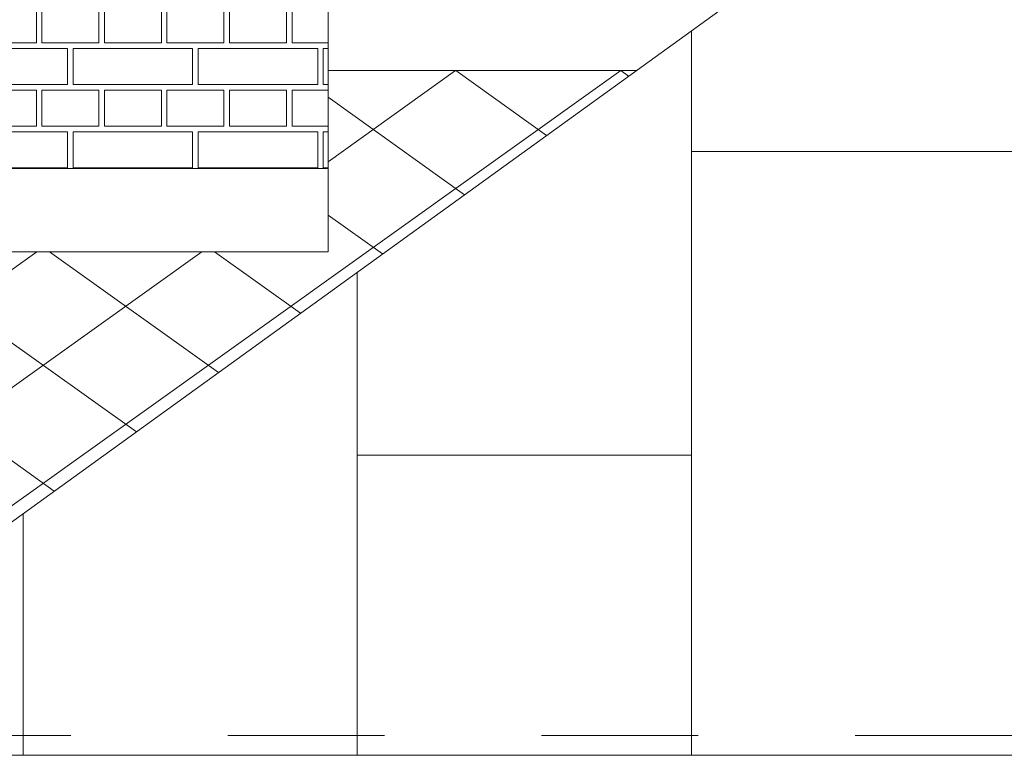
# Model space of a CAD drawing. Extents: x -396299 to -11759, y -15022 to 18278.
# Tile 197 of 205: x -41504 to -39732, y 10869 to 12192. Entities that reach past the tile are written whole.
import ezdxf

# ---------------------------------------------------------------- set-up
doc = ezdxf.new("R2010")
doc.units = 0
doc.header["$MEASUREMENT"] = 0
doc.linetypes.add('Dashed', pattern=[564.444447, 282.222223, -282.222223])
for name, color, linetype, lineweight, true_color in [('A-Opisy_Nr_Pióra__88', 7, 'Continuous', 20, 0xfd4435), ('Arch kolorystyka_Nr_Pióra__102', 7, 'Continuous', 13, 0xcccccc), ('arch wypelnienia_Nr_Pióra__2', 7, 'Continuous', 13, 0x7f7f7f)]:
    doc.layers.add(name, color=color, linetype=linetype, lineweight=lineweight, true_color=true_color)
doc.layers.add('INWENT DACH_Nr_Pióra__21', color=7, linetype='Continuous', lineweight=13)

# ---------------------------------------------------------------- blocks, each defined once
blk = doc.blocks.new('*X12')
at = {"layer": 'Arch kolorystyka_Nr_Pióra__102', "linetype": 'Continuous'}
for p, q in [((-41473.7, 12215.6), (-41473.7, 12150.6)), ((-41463.7, 12215.6), (-41463.7, 12150.6)), ((-41361.2, 12215.6), (-41361.2, 12150.6)), ((-41351.2, 12215.6), (-41351.2, 12150.6)), ((-41248.7, 12215.6), (-41248.7, 12150.6)), ((-41238.7, 12215.6), (-41238.7, 12150.6)), ((-41136.2, 12215.6), (-41136.2, 12150.6)), ((-41126.2, 12215.6), (-41126.2, 12150.6)), ((-41023.7, 12215.6), (-41023.7, 12150.6)), ((-41013.7, 12215.6), (-41013.7, 12150.6)), ((-41417.5, 12140.6), (-41632.5, 12140.6)), ((-41576.2, 12150.6), (-41473.7, 12150.6)), ((-41463.7, 12150.6), (-41361.2, 12150.6)), ((-41417.5, 12075.6), (-41417.5, 12140.6)), ((-41192.5, 12140.6), (-41407.5, 12140.6)), ((-41407.5, 12075.6), (-41407.5, 12140.6)), ((-41351.2, 12150.6), (-41248.7, 12150.6)), ((-41238.7, 12150.6), (-41136.2, 12150.6)), ((-41192.5, 12075.6), (-41192.5, 12140.6)), ((-40967.5, 12140.6), (-41182.5, 12140.6)), ((-41182.5, 12075.6), (-41182.5, 12140.6)), ((-41126.2, 12150.6), (-41023.7, 12150.6)), ((-41013.7, 12150.6), (-40948.7, 12150.6)), ((-40967.5, 12075.6), (-40967.5, 12140.6)), ((-40948.7, 12140.6), (-40957.5, 12140.6)), ((-40957.5, 12075.6), (-40957.5, 12140.6)), ((-41632.5, 12075.6), (-41417.5, 12075.6)), ((-41576.2, 12065.6), (-41473.7, 12065.6)), ((-41473.7, 12065.6), (-41473.7, 12000.6)), ((-41463.7, 12065.6), (-41463.7, 12000.6)), ((-41463.7, 12065.6), (-41361.2, 12065.6)), ((-41407.5, 12075.6), (-41192.5, 12075.6)), ((-41361.2, 12065.6), (-41361.2, 12000.6)), ((-41351.2, 12065.6), (-41351.2, 12000.6)), ((-41351.2, 12065.6), (-41248.7, 12065.6)), ((-41248.7, 12065.6), (-41248.7, 12000.6)), ((-41238.7, 12065.6), (-41238.7, 12000.6)), ((-41238.7, 12065.6), (-41136.2, 12065.6)), ((-41182.5, 12075.6), (-40967.5, 12075.6)), ((-41136.2, 12065.6), (-41136.2, 12000.6)), ((-41126.2, 12065.6), (-41126.2, 12000.6)), ((-41126.2, 12065.6), (-41023.7, 12065.6)), ((-41023.7, 12065.6), (-41023.7, 12000.6)), ((-41013.7, 12065.6), (-41013.7, 12000.6)), ((-41013.7, 12065.6), (-40948.7, 12065.6)), ((-40957.5, 12075.6), (-40948.7, 12075.6)), ((-41576.2, 12000.6), (-41473.7, 12000.6)), ((-41463.7, 12000.6), (-41361.2, 12000.6)), ((-41351.2, 12000.6), (-41248.7, 12000.6)), ((-41238.7, 12000.6), (-41136.2, 12000.6)), ((-41126.2, 12000.6), (-41023.7, 12000.6)), ((-41013.7, 12000.6), (-40948.7, 12000.6)), ((-41417.5, 11990.6), (-41632.5, 11990.6)), ((-41417.5, 11925.6), (-41417.5, 11990.6)), ((-41192.5, 11990.6), (-41407.5, 11990.6)), ((-41407.5, 11925.6), (-41407.5, 11990.6)), ((-41192.5, 11925.6), (-41192.5, 11990.6)), ((-40967.5, 11990.6), (-41182.5, 11990.6)), ((-41182.5, 11925.6), (-41182.5, 11990.6)), ((-40967.5, 11925.6), (-40967.5, 11990.6)), ((-40948.7, 11990.6), (-40957.5, 11990.6)), ((-40957.5, 11925.6), (-40957.5, 11990.6)), ((-41632.5, 11925.6), (-41417.5, 11925.6)), ((-41407.5, 11925.6), (-41192.5, 11925.6)), ((-41182.5, 11925.6), (-40967.5, 11925.6)), ((-40957.5, 11925.6), (-40948.7, 11925.6))]:
    blk.add_line(p, q, dxfattribs=at)
blk = doc.blocks.new('Wypełnienie_6')
at = {"layer": 'Arch kolorystyka_Nr_Pióra__102', "linetype": 'Continuous'}
blk.add_blockref('*X12', (0, 0), dxfattribs=at)

msp = doc.modelspace()

# ---------------------------------------------------------------- hatches: boundary and pattern name
at = {"layer": 'arch wypelnienia_Nr_Pióra__2', "linetype": 'Continuous'}
h = msp.add_hatch(dxfattribs=at)
h.set_pattern_fill('Concrete_Block', color=256, style=0, pattern_type=2)
h.set_pattern_definition([(35.5377, (-49628.74, 12100.65), (-148.4924, 106.066), []), (144.4623, (-49628.74, 12100.65), (148.4924, 106.066), [])])
h.paths.add_polyline_path([(-60568.7, 12100.6), (-60568.7, 11203.2), (-60263.7, 11508.2), (-59373.7, 10618.2), (-59373.7, 10594.7), (-59223.7, 10594.7, -0.411875), (-59298.7, 10520.3), (-59373.7, 10520.3), (-59373.7, 10408.2), (-59508.7, 10408.2), (-59508.7, 9324.8), (-58758.7, 8894.3), (-58758.7, 10408.2), (-58893.7, 10408.2), (-58893.7, 10520.3), (-58968.7, 10520.3, -0.411875), (-59043.7, 10594.7), (-58893.7, 10594.7), (-58893.7, 10595.3), (-58893.7, 10618.2), (-58003.7, 11508.2), (-57113.7, 10618.2), (-57113.7, 10595.3), (-56963.7, 10595.3, -0.414214), (-57038.7, 10520.3), (-57113.7, 10520.3), (-57113.7, 10408.2), (-57248.7, 10408.2), (-57248.7, 8813.2), (-58617.4, 8813.2), (-58608.7, 8808.2), (-53138.7, 8808.2), (-53138.7, 8778.2), (-53168.7, 8778.2), (-53168.7, 8708.2), (-53268.7, 8708.2), (-53268.7, 8588.2), (-53368.7, 8588.2), (-53368.7, 8488.2), (-53468.7, 8488.2), (-53468.7, 7957.6), (-42298.7, 7957.6), (-42298.7, 7993.2), (-42318.7, 7993.2), (-42318.7, 8023.2), (-42338.7, 8023.2), (-42338.7, 8053.2), (-42358.7, 8053.2), (-42358.7, 8075), (-42367.1, 8075), (-42367.1, 8145.4), (-41898.7, 8765), (-41898.7, 10653.2), (-42098.7, 10653.2), (-42098.7, 10793.4), (-42173.7, 10793.4, -0.406237), (-42248.7, 10868.4), (-42098.7, 10869), (-40394.4, 12100.6), (-40948.7, 12100.6), (-40948.7, 11774.4), (-42138.7, 11774.4), (-42138.7, 12100.6), (-46528.7, 12100.6), (-46528.7, 12000.6), (-47328.7, 12000.6), (-47328.7, 12100.6), (-49628.7, 12100.6), (-49628.7, 11013.2), (-49133.7, 11508.2), (-48243.7, 10618.2), (-48243.7, 10594.7), (-48093.7, 10595.3, -0.414214), (-48168.7, 10520.3), (-48243.7, 10520.3), (-48243.7, 10408.2), (-48378.7, 10408.2), (-48378.7, 8813.2), (-49888.7, 8813.2), (-49888.7, 10408.2), (-50023.7, 10408.2), (-50023.7, 10520.3), (-50098.7, 10520.3, -0.411875), (-50173.7, 10594.7), (-50023.7, 10594.7), (-50023.7, 10595.3), (-50023.7, 10618.2), (-49703.8, 10938.1), (-50268.7, 10938.1), (-50268.7, 12100.6)], flags=0)
h.paths.add_polyline_path([(-45658.7, 10520.3, -0.411875), (-45733.7, 10594.7), (-45583.7, 10594.7), (-45583.7, 10618.2), (-44693.7, 11508.2), (-43803.7, 10618.2), (-43803.7, 10594.7), (-43653.7, 10594.7, -0.411875), (-43728.7, 10520.3), (-43803.7, 10520.3), (-43803.7, 10408.2), (-43938.7, 10408.2), (-43938.7, 8813.2), (-44088.7, 8813.2), (-45298.7, 8813.2), (-45448.7, 8813.2), (-45448.7, 10408.2), (-45583.7, 10408.2), (-45583.7, 10520.3)], flags=0)
h.paths.add_polyline_path([(-47948.7, 10520.3, -0.411875), (-48023.7, 10594.7), (-47873.7, 10594.7), (-47873.7, 10618.2), (-46983.7, 11508.2), (-46093.7, 10618.2), (-46093.7, 10594.7), (-45943.7, 10594.7, -0.411875), (-46018.7, 10520.3), (-46093.7, 10520.3), (-46093.7, 10408.2), (-46228.7, 10408.2), (-46228.7, 8813.2), (-46378.7, 8813.2), (-47588.7, 8813.2), (-47738.7, 8813.2), (-47738.7, 10408.2), (-47873.7, 10408.2), (-47873.7, 10520.3)], flags=0)
h.paths.add_polyline_path([(-52743.7, 10594.7), (-52593.7, 10594.7), (-52593.7, 10595.3), (-52593.7, 10618.2), (-51703.7, 11508.2), (-50813.7, 10618.2), (-50813.7, 10595.3), (-50663.7, 10595.3, -0.414214), (-50738.7, 10520.3), (-50813.7, 10520.3), (-50813.7, 10408.2), (-50948.7, 10408.2), (-50948.7, 8813.2), (-52458.7, 8813.2), (-52458.7, 10408.2), (-52593.7, 10408.2), (-52593.7, 10520.3), (-52668.7, 10520.3, -0.411875)], flags=0)
h.paths.add_polyline_path([(-56778.7, 10520.3, -0.411875), (-56853.7, 10594.7), (-56703.7, 10594.7), (-56703.7, 10595.3), (-56703.7, 10618.2), (-55813.7, 11508.2), (-54923.7, 10618.2), (-54923.7, 10595.3), (-54773.7, 10595.3, -0.414214), (-54848.7, 10520.3), (-54923.7, 10520.3), (-54923.7, 10408.2), (-55058.7, 10408.2), (-55058.7, 8813.2), (-56568.7, 8813.2), (-56568.7, 10408.2), (-56703.7, 10408.2), (-56703.7, 10520.3)], flags=0)

# ---------------------------------------------------------------- linework, layer by layer
at = {"layer": 'A-Opisy_Nr_Pióra__88', "linetype": 'Dashed'}
msp.add_line((-42258.2, 10904.4), (-26919.3, 10904.4), dxfattribs=at)
at = {"layer": 'arch wypelnienia_Nr_Pióra__2', "linetype": 'Continuous'}
for p, q in [((-40295.1, 12172.4), (-40295.1, 10869)), ((-39693.9, 11955.1), (-40295.1, 11955.1)), ((-40896.3, 11737.9), (-40896.3, 10869)), ((-40295.1, 11409), (-40896.3, 11409)), ((-41497.5, 11303.4), (-41497.5, 10869))]:
    msp.add_line(p, q, dxfattribs=at)
at = {"layer": 'INWENT DACH_Nr_Pióra__21', "linetype": 'Continuous'}
for p, q in [((-34583.7, 16299.8), (-42098.7, 10869)), ((-40948.7, 11774.4), (-40948.7, 14100.6)), ((-40948.7, 12100.6), (-40394.4, 12100.6)), ((-42138.7, 11924.4), (-40948.7, 11924.4)), ((-42138.7, 11774.4), (-40948.7, 11774.4)), ((-42098.7, 10869), (-27068.7, 10869))]:
    msp.add_line(p, q, dxfattribs=at)

# ---------------------------------------------------------------- block references
at = {"layer": 'Arch kolorystyka_Nr_Pióra__102', "linetype": 'Continuous'}
msp.add_blockref('Wypełnienie_6', (0, 0), dxfattribs=at)

doc.saveas('drawing.dxf')
